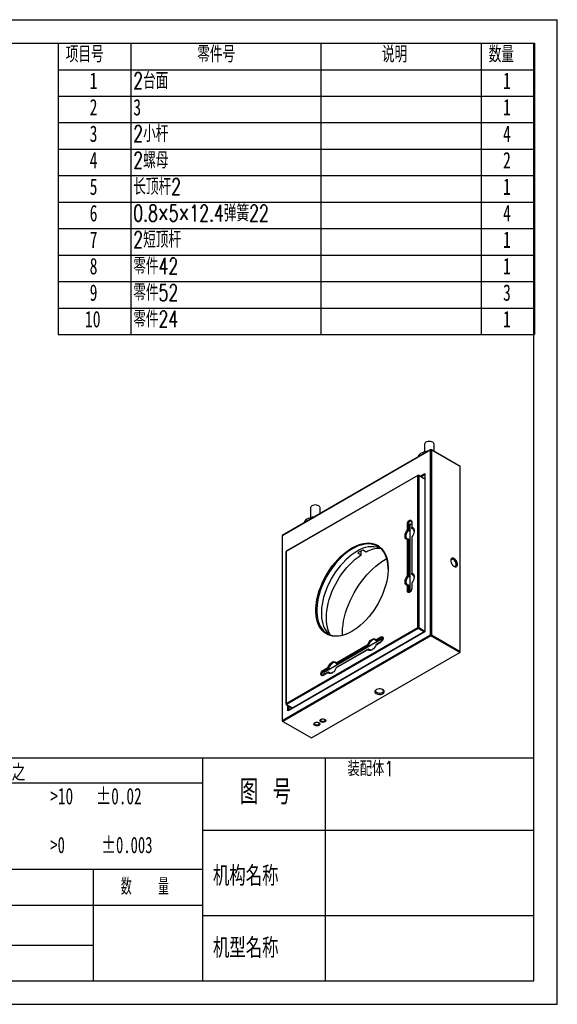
# Model space of a CAD drawing. Header units: millimetres. Extents: x 0 to 297, y 0 to 210.
# Tile 49 of 49: x 182 to 297, y 0 to 210. Entities that reach past the tile are written whole.
import ezdxf

# ---------------------------------------------------------------- set-up
doc = ezdxf.new("R2010")
doc.units = ezdxf.units.MM
doc.layers.add('图层0', color=7, linetype='Continuous', lineweight=25)
doc.styles.add('SLDTEXTSTYLE0', font='TXT', dxfattribs={"width": 0.666667, "bigfont": 'bigfont'})
doc.styles.add('SLDTEXTSTYLE1', font='TXT', dxfattribs={"width": 0.75, "bigfont": 'bigfont'})
doc.styles.add('SLDTEXTSTYLE10', font='TXT', dxfattribs={"width": 0.7, "bigfont": 'bigfont'})
doc.styles.add('SLDTEXTSTYLE11', font='TXT', dxfattribs={"width": 0.7})
doc.styles.add('SLDTEXTSTYLE3', font='TXT', dxfattribs={"width": 0.681818})
doc.styles.add('SLDTEXTSTYLE5', font='TXT', dxfattribs={"width": 0.653846})
doc.styles.add('SLDTEXTSTYLE6', font='TXT', dxfattribs={"width": 0.6, "bigfont": 'bigfont'})

# ---------------------------------------------------------------- blocks, each defined once
blk = doc.blocks.new('SW_TABLEANNOTATION_0')
at = {"layer": '图层0', "color": 0}
for p, q in [((0, 0), (0, -5.65)), ((0, 0), (15.55, 0)), ((15.55, 0), (15.55, -5.65)), ((15.55, 0), (56.06, 0)), ((56.06, 0), (56.06, -5.65)), ((56.06, 0), (90.23, 0)), ((90.23, 0), (90.23, -5.65)), ((90.23, 0), (101.62, 0)), ((101.62, 0), (101.62, -5.65)), ((0, -5.65), (15.55, -5.65)), ((0, -5.65), (0, -11.3)), ((15.55, -5.65), (56.06, -5.65)), ((15.55, -5.65), (15.55, -11.3)), ((56.06, -5.65), (90.23, -5.65)), ((56.06, -5.65), (56.06, -11.3)), ((90.23, -5.65), (101.62, -5.65)), ((90.23, -5.65), (90.23, -11.3)), ((101.62, -5.65), (101.62, -11.3)), ((0, -11.3), (0, -16.94)), ((0, -11.3), (15.55, -11.3)), ((15.55, -11.3), (15.55, -16.94)), ((15.55, -11.3), (56.06, -11.3)), ((56.06, -11.3), (56.06, -16.94)), ((56.06, -11.3), (90.23, -11.3)), ((90.23, -11.3), (90.23, -16.94)), ((90.23, -11.3), (101.62, -11.3)), ((101.62, -11.3), (101.62, -16.94)), ((0, -16.94), (0, -22.59)), ((0, -16.94), (15.55, -16.94)), ((15.55, -16.94), (15.55, -22.59)), ((15.55, -16.94), (56.06, -16.94)), ((56.06, -16.94), (56.06, -22.59)), ((56.06, -16.94), (90.23, -16.94)), ((90.23, -16.94), (90.23, -22.59)), ((90.23, -16.94), (101.62, -16.94)), ((101.62, -16.94), (101.62, -22.59)), ((0, -22.59), (0, -28.24)), ((0, -22.59), (15.55, -22.59)), ((15.55, -22.59), (15.55, -28.24)), ((15.55, -22.59), (56.06, -22.59)), ((56.06, -22.59), (56.06, -28.24)), ((56.06, -22.59), (90.23, -22.59)), ((90.23, -22.59), (90.23, -28.24)), ((90.23, -22.59), (101.62, -22.59)), ((101.62, -22.59), (101.62, -28.24)), ((0, -28.24), (0, -33.89)), ((0, -28.24), (15.55, -28.24)), ((15.55, -28.24), (15.55, -33.89)), ((15.55, -28.24), (56.06, -28.24)), ((56.06, -28.24), (56.06, -33.89)), ((56.06, -28.24), (90.23, -28.24)), ((90.23, -28.24), (90.23, -33.89)), ((90.23, -28.24), (101.62, -28.24)), ((101.62, -28.24), (101.62, -33.89)), ((0, -33.89), (0, -39.54)), ((0, -33.89), (15.55, -33.89)), ((15.55, -33.89), (15.55, -39.54)), ((15.55, -33.89), (56.06, -33.89)), ((56.06, -33.89), (56.06, -39.54)), ((56.06, -33.89), (90.23, -33.89)), ((90.23, -33.89), (90.23, -39.54)), ((90.23, -33.89), (101.62, -33.89)), ((101.62, -33.89), (101.62, -39.54)), ((0, -39.54), (0, -45.19)), ((0, -39.54), (15.55, -39.54)), ((15.55, -39.54), (15.55, -45.19)), ((15.55, -39.54), (56.06, -39.54)), ((56.06, -39.54), (56.06, -45.19)), ((56.06, -39.54), (90.23, -39.54)), ((90.23, -39.54), (90.23, -45.19)), ((90.23, -39.54), (101.62, -39.54)), ((101.62, -39.54), (101.62, -45.19)), ((0, -45.19), (0, -50.83)), ((0, -45.19), (15.55, -45.19)), ((15.55, -45.19), (15.55, -50.83)), ((15.55, -45.19), (56.06, -45.19)), ((56.06, -45.19), (56.06, -50.83)), ((56.06, -45.19), (90.23, -45.19)), ((90.23, -45.19), (90.23, -50.83)), ((90.23, -45.19), (101.62, -45.19)), ((101.62, -45.19), (101.62, -50.83)), ((0, -50.83), (0, -56.48)), ((0, -50.83), (15.55, -50.83)), ((15.55, -50.83), (15.55, -56.48)), ((15.55, -50.83), (56.06, -50.83)), ((56.06, -50.83), (56.06, -56.48)), ((56.06, -50.83), (90.23, -50.83)), ((90.23, -50.83), (90.23, -56.48)), ((90.23, -50.83), (101.62, -50.83)), ((101.62, -50.83), (101.62, -56.48)), ((0, -56.48), (0, -62.13)), ((0, -56.48), (15.55, -56.48)), ((15.55, -56.48), (15.55, -62.13)), ((15.55, -56.48), (56.06, -56.48)), ((56.06, -56.48), (56.06, -62.13)), ((56.06, -56.48), (90.23, -56.48)), ((90.23, -56.48), (90.23, -62.13)), ((90.23, -56.48), (101.62, -56.48)), ((101.62, -56.48), (101.62, -62.13)), ((0, -62.13), (15.55, -62.13)), ((15.55, -62.13), (56.06, -62.13)), ((56.06, -62.13), (90.23, -62.13)), ((90.23, -62.13), (101.62, -62.13))]:
    blk.add_line(p, q, dxfattribs=at)
at = {"layer": '图层0', "color": 0, "char_height": 3.5, "attachment_point": 1}
for s, insert, style in [('项目号', (1.66, -0.6), 'SLDTEXTSTYLE10'), ('零件号', (29.69, -0.6), 'SLDTEXTSTYLE10'), ('说明', (69.07, -0.6), 'SLDTEXTSTYLE10'), ('数量', (91.85, -0.6), 'SLDTEXTSTYLE10'), ('1', (6.75, -6.25), 'SLDTEXTSTYLE11'), ('2台面', (16.05, -6.25), 'SLDTEXTSTYLE10'), ('1', (94.91, -6.25), 'SLDTEXTSTYLE11'), ('2', (6.75, -11.9), 'SLDTEXTSTYLE11'), ('3', (16.05, -11.9), 'SLDTEXTSTYLE11'), ('1', (94.91, -11.9), 'SLDTEXTSTYLE11'), ('3', (6.75, -17.55), 'SLDTEXTSTYLE11'), ('2小杆', (16.05, -17.55), 'SLDTEXTSTYLE10'), ('4', (94.91, -17.55), 'SLDTEXTSTYLE11'), ('2螺母', (16.05, -23.2), 'SLDTEXTSTYLE10'), ('4', (6.75, -23.2), 'SLDTEXTSTYLE11'), ('2', (94.91, -23.2), 'SLDTEXTSTYLE11'), ('5', (6.75, -28.84), 'SLDTEXTSTYLE11'), ('长顶杆2', (16.05, -28.84), 'SLDTEXTSTYLE10'), ('1', (94.91, -28.84), 'SLDTEXTSTYLE11'), ('6', (6.75, -34.49), 'SLDTEXTSTYLE11'), ('0.8×5×12.4弹簧22', (16.05, -34.49), 'SLDTEXTSTYLE10'), ('4', (94.91, -34.49), 'SLDTEXTSTYLE11'), ('2短顶杆', (16.05, -40.14), 'SLDTEXTSTYLE10'), ('7', (6.75, -40.14), 'SLDTEXTSTYLE11'), ('1', (94.91, -40.14), 'SLDTEXTSTYLE11'), ('8', (6.75, -45.79), 'SLDTEXTSTYLE11'), ('零件42', (16.05, -45.79), 'SLDTEXTSTYLE10'), ('1', (94.91, -45.79), 'SLDTEXTSTYLE11'), ('9', (6.75, -51.44), 'SLDTEXTSTYLE11'), ('零件52', (16.05, -51.44), 'SLDTEXTSTYLE10'), ('3', (94.91, -51.44), 'SLDTEXTSTYLE11'), ('零件24', (16.05, -57.09), 'SLDTEXTSTYLE10'), ('10', (5.74, -57.09), 'SLDTEXTSTYLE11'), ('1', (94.91, -57.09), 'SLDTEXTSTYLE11')]:
    blk.add_mtext(s, dxfattribs=dict(at, insert=insert, style=style))

msp = doc.modelspace()

# ---------------------------------------------------------------- linework, layer by layer
at = {"color": 7, "linetype": 'Continuous', "lineweight": 25}
for p, q in [((269.94, 118.27), (238.33, 100.02)), ((238.44, 100.09), (270.05, 118.33)), ((268.71, 119.48), (268.71, 117.83)), ((270.05, 118.33), (269.94, 118.27)), ((269.94, 78.78), (269.94, 118.27)), ((270.15, 118.27), (269.94, 118.27)), ((270.15, 118.27), (270.05, 118.33)), ((270.05, 118.33), (276.2, 114.78)), ((270.15, 118.27), (270.15, 78.78)), ((276.3, 114.72), (270.15, 118.27)), ((270.71, 117.95), (270.71, 119.48)), ((276.2, 114.78), (276.3, 114.72)), ((276.3, 75.23), (276.3, 114.72)), ((267.25, 112.75), (239.18, 96.55)), ((267.28, 112.82), (239.21, 96.62)), ((267.25, 80.34), (267.25, 112.75)), ((268.74, 112.07), (267.43, 112.82)), ((267.46, 112.75), (267.46, 80.34)), ((268.74, 112.02), (267.46, 112.75)), ((267.76, 112.64), (268.74, 113.2)), ((268.74, 112.96), (267.97, 112.51)), ((268.74, 113.2), (268.74, 79.48)), ((244.4, 105.93), (244.4, 103.8)), ((246.4, 104.68), (246.4, 105.93)), ((265.96, 102.95), (265.96, 101.71)), ((265.04, 101.18), (265.04, 102.41)), ((265.04, 102.41), (265.25, 102.41)), ((265.25, 102.41), (265.25, 101.1)), ((265.55, 102.24), (265.25, 102.41)), ((265.54, 100.94), (265.25, 101.1)), ((265.54, 102.18), (265.54, 88.05)), ((265.75, 102.41), (265.68, 102.37)), ((265.88, 102.46), (265.96, 102.47)), ((266.42, 101.25), (265.96, 101.51)), ((266.49, 100.93), (266.49, 100.96)), ((238.44, 100.09), (238.33, 100.02)), ((238.33, 100.02), (238.33, 60.54)), ((265.04, 91.38), (265.04, 99.16)), ((265.25, 99.23), (265.25, 91.31)), ((265.25, 99.23), (265.54, 99.07)), ((265.96, 99.69), (265.96, 91.91)), ((255.16, 95.84), (255.16, 96.68)), ((256.22, 96.45), (255.51, 96.86)), ((239.13, 96.49), (239.13, 64.07)), ((239.18, 96.55), (239.18, 64.13)), ((254.45, 96.25), (255.16, 95.84)), ((260.29, 94.87), (260.62, 95.06)), ((265.25, 91.31), (265.54, 91.14)), ((265.96, 91.71), (266.42, 91.45)), ((266.49, 91.13), (266.49, 91.16)), ((265.04, 88.12), (265.04, 89.36)), ((265.54, 89.27), (265.25, 89.43)), ((265.25, 89.43), (265.25, 88.12)), ((265.84, 88.31), (265.88, 88.31)), ((265.96, 89.89), (265.96, 88.66)), ((265.25, 88.12), (265.04, 88.12)), ((265.58, 87.94), (265.25, 88.12)), ((239.18, 64.13), (267.25, 80.34)), ((267.36, 80.15), (239.28, 63.95)), ((268.63, 79.42), (267.36, 80.15)), ((267.46, 80.34), (268.74, 79.6)), ((238.33, 60.54), (269.94, 78.78)), ((270.05, 78.6), (238.44, 60.35)), ((268.74, 79.48), (239.53, 62.62)), ((239.75, 62.74), (268.74, 79.48)), ((259.54, 77.86), (247.3, 70.8)), ((258.33, 77.74), (259.4, 78.36)), ((259.51, 78.17), (258.37, 77.52)), ((259.51, 78.17), (259.4, 78.36)), ((259.85, 77.98), (259.51, 78.17)), ((259.81, 77.82), (259.77, 77.84)), ((269.94, 78.78), (270.05, 78.6)), ((270.15, 78.78), (269.94, 78.78)), ((270.15, 78.78), (270.05, 78.6)), ((276.2, 75.05), (270.05, 78.6)), ((270.15, 78.78), (276.3, 75.23)), ((249.85, 72.84), (256.58, 76.73)), ((256.58, 75.67), (249.85, 71.78)), ((256.75, 76.58), (249.89, 72.62)), ((249.89, 71.8), (256.75, 75.77)), ((257.04, 76.42), (256.75, 76.58)), ((257.21, 75.5), (256.75, 75.77)), ((257.5, 75.59), (257.53, 75.6)), ((259.4, 77.3), (258.33, 76.68)), ((258.37, 77.52), (258.66, 77.35)), ((258.37, 76.7), (259.41, 77.3)), ((244.59, 56.8), (276.2, 75.05)), ((276.2, 75.05), (276.3, 75.23)), ((276.2, 75.05), (276.3, 75.11)), ((276.3, 75.11), (276.3, 75.23)), ((247.03, 71.21), (248.09, 71.83)), ((248.27, 71.69), (247.13, 71.03)), ((248.27, 71.69), (248.55, 71.52)), ((250.17, 72.46), (249.89, 72.62)), ((247.03, 71.21), (247.13, 71.03)), ((248.09, 70.77), (247.03, 70.15)), ((247.03, 70.15), (247.13, 70.21)), ((247.42, 70.87), (247.13, 71.03)), ((247.13, 70.21), (248.27, 70.87)), ((247.21, 70.58), (247.21, 70.5)), ((248.27, 70.87), (248.72, 70.61)), ((249.01, 70.69), (249.04, 70.71)), ((239.21, 63.94), (240.52, 63.19)), ((239.28, 63.95), (240.56, 63.21)), ((239.53, 62.62), (239.53, 63.75)), ((239.75, 63.63), (239.75, 62.74)), ((239.75, 62.74), (239.53, 62.62)), ((238.33, 60.54), (238.44, 60.35)), ((238.33, 60.54), (238.33, 60.42)), ((238.33, 60.42), (238.44, 60.35)), ((238.44, 60.35), (244.59, 56.8))]:
    msp.add_line(p, q, dxfattribs=at)
at = {"color": 7, "linetype": 'Continuous', "lineweight": 25, "flags": 128}
for points in [[(268.82, 119.74), (268.73, 119.59), (268.71, 119.48)], [(270.71, 119.48), (270.69, 119.6), (270.59, 119.75), (270.43, 119.88), (270.22, 119.97), (269.97, 120.03), (269.7, 120.05), (269.43, 120.03), (269.18, 119.97), (268.97, 119.87), (268.82, 119.74)], [(246.4, 105.93), (246.38, 106.05), (246.29, 106.19), (246.13, 106.32), (245.92, 106.42), (245.67, 106.48), (245.4, 106.5), (245.13, 106.48), (244.88, 106.42), (244.67, 106.32), (244.51, 106.19), (244.42, 106.04), (244.4, 105.93)], [(265.04, 102.41), (265.07, 102.61), (265.15, 102.82), (265.27, 103.01), (265.42, 103.16), (265.58, 103.25), (265.73, 103.27), (265.85, 103.22), (265.93, 103.11), (265.96, 102.95)], [(265.96, 102.82), (265.93, 102.96), (265.86, 103.05), (265.74, 103.07), (265.61, 103.03), (265.47, 102.92), (265.36, 102.76), (265.28, 102.59), (265.25, 102.41)], [(265.04, 99.16), (264.84, 99.2), (264.69, 99.31), (264.57, 99.49), (264.52, 99.73), (264.52, 100), (264.57, 100.31), (264.69, 100.61), (264.84, 100.91), (265.04, 101.18)], [(265.25, 101.1), (265.06, 100.86), (264.9, 100.58), (264.79, 100.29), (264.73, 100), (264.73, 99.74), (264.79, 99.52), (264.9, 99.35), (265.06, 99.26), (265.25, 99.23)], [(265.96, 102.45), (265.84, 102.43), (265.68, 102.37), (265.58, 102.29), (265.54, 102.18), (265.54, 102.18)], [(265.75, 102.41), (265.75, 102.41), (265.88, 102.46)], [(265.96, 101.71), (266.16, 101.67), (266.31, 101.55), (266.43, 101.37), (266.48, 101.14), (266.48, 100.86), (266.43, 100.56), (266.31, 100.25), (266.16, 99.96), (265.96, 99.69)], [(253.21, 97.34), (253.83, 97.67), (254.45, 97.94), (255.06, 98.15), (255.65, 98.29), (256.24, 98.37), (256.8, 98.39), (257.33, 98.34), (257.84, 98.23), (258.33, 98.05), (258.77, 97.82), (259.18, 97.52), (259.56, 97.16), (259.89, 96.75), (260.18, 96.28), (260.42, 95.76), (260.62, 95.19), (260.77, 94.58), (260.87, 93.93), (260.92, 93.25), (260.92, 92.53), (260.87, 91.79), (260.77, 91.02), (260.62, 90.24), (260.42, 89.45), (260.18, 88.65), (259.89, 87.85), (259.56, 87.05), (259.18, 86.26), (258.77, 85.49), (258.33, 84.73), (257.84, 84), (257.33, 83.3), (256.8, 82.63), (256.24, 82), (255.65, 81.41), (255.06, 80.87), (254.45, 80.37), (253.83, 79.93), (253.21, 79.54), (252.59, 79.21), (251.98, 78.94), (251.37, 78.74), (250.77, 78.59), (250.19, 78.51), (249.63, 78.49), (249.09, 78.54), (248.58, 78.65), (248.1, 78.83), (247.66, 79.07), (247.24, 79.37), (246.87, 79.72), (246.54, 80.14), (246.25, 80.61), (246.01, 81.13), (245.81, 81.69), (245.66, 82.3), (245.56, 82.95), (245.51, 83.64), (245.51, 84.36), (245.56, 85.1), (245.66, 85.86), (245.81, 86.64), (246.01, 87.44), (246.25, 88.24), (246.54, 89.04), (246.87, 89.84), (247.24, 90.62), (247.66, 91.4), (248.1, 92.15), (248.58, 92.88), (249.09, 93.59), (249.63, 94.26), (250.19, 94.89), (250.77, 95.48), (251.37, 96.02), (251.98, 96.51), (252.59, 96.96), (253.21, 97.34)], [(253.32, 97.16), (252.71, 96.78), (252.1, 96.34), (251.5, 95.85), (250.91, 95.32), (250.34, 94.74), (249.79, 94.11), (249.26, 93.45), (248.75, 92.76), (248.28, 92.04), (247.84, 91.3), (247.43, 90.53), (247.06, 89.76), (246.74, 88.97), (246.45, 88.18), (246.21, 87.39), (246.02, 86.61), (245.87, 85.84), (245.77, 85.08), (245.72, 84.35), (245.72, 83.64), (245.77, 82.97), (245.87, 82.33), (246.02, 81.72), (246.21, 81.17), (246.45, 80.65), (246.74, 80.19), (247.06, 79.78), (247.43, 79.43), (247.84, 79.14), (248.28, 78.9), (248.75, 78.73), (249.26, 78.62), (249.79, 78.57), (250.34, 78.59), (250.91, 78.67), (251.5, 78.81), (252.1, 79.01), (252.71, 79.28), (253.27, 79.57)], [(254.27, 96.61), (253.66, 96.23), (253.06, 95.79), (252.46, 95.3), (251.87, 94.77), (251.3, 94.19), (250.74, 93.56), (250.21, 92.9), (249.71, 92.21), (249.23, 91.49), (248.79, 90.75), (248.39, 89.98), (248.02, 89.21), (247.69, 88.42), (247.41, 87.63), (247.17, 86.84), (246.97, 86.06), (246.83, 85.29), (246.73, 84.53), (246.68, 83.8), (246.68, 83.09), (246.73, 82.42), (246.83, 81.77), (246.97, 81.17), (247.17, 80.61), (247.41, 80.1), (247.69, 79.64), (248.02, 79.23), (248.39, 78.88), (248.44, 78.83)], [(260.92, 92.83), (260.92, 93.12), (260.87, 93.8), (260.77, 94.44), (260.62, 95.04), (260.43, 95.6), (260.19, 96.11), (259.9, 96.57), (259.58, 96.98), (259.21, 97.33), (258.8, 97.63), (258.36, 97.86), (257.89, 98.03), (257.38, 98.15), (256.85, 98.19), (256.3, 98.18), (255.73, 98.1), (255.14, 97.95), (254.54, 97.75), (253.93, 97.48), (253.32, 97.16)], [(248.63, 78.76), (248.37, 79.26), (248.16, 79.81), (247.98, 80.41), (247.86, 81.05), (247.79, 81.73), (247.76, 82.44), (247.79, 83.18), (247.86, 83.94), (247.98, 84.72), (248.16, 85.51), (248.37, 86.32), (248.64, 87.13), (248.95, 87.94), (249.3, 88.74), (249.69, 89.53), (250.12, 90.31), (250.58, 91.07), (251.08, 91.8), (251.6, 92.5), (252.15, 93.16), (252.72, 93.79), (253.31, 94.38), (253.92, 94.91), (254.53, 95.4), (255.16, 95.84)], [(251.19, 78.72), (251.18, 79.3), (251.22, 80.1), (251.31, 80.92), (251.44, 81.76), (251.63, 82.61), (251.86, 83.47), (252.14, 84.34), (252.46, 85.21), (252.82, 86.07), (253.23, 86.93), (253.67, 87.77), (254.15, 88.59), (254.67, 89.39), (255.21, 90.16), (255.78, 90.9), (256.38, 91.6), (257, 92.26), (257.63, 92.89), (258.28, 93.46), (258.94, 93.98), (259.61, 94.46), (260.29, 94.87)], [(274.28, 94.65), (274.31, 94.41), (274.38, 94.16), (274.51, 93.92), (274.67, 93.69), (274.85, 93.51), (275.04, 93.38), (275.23, 93.32), (275.41, 93.32), (275.55, 93.4), (275.65, 93.53), (275.7, 93.72), (275.7, 93.94), (275.65, 94.19), (275.55, 94.44), (275.41, 94.67), (275.23, 94.88), (275.04, 95.03), (274.85, 95.13), (274.67, 95.16), (274.51, 95.12), (274.38, 95.02), (274.31, 94.86), (274.28, 94.65)], [(274.93, 93.46), (274.99, 93.43), (275.15, 93.41), (275.29, 93.46), (275.39, 93.57), (275.44, 93.73), (275.44, 93.93), (275.39, 94.15), (275.29, 94.37), (275.15, 94.58), (274.99, 94.74), (274.82, 94.86), (274.65, 94.91), (274.5, 94.9), (274.38, 94.82), (274.3, 94.68), (274.28, 94.57)], [(265.04, 89.36), (264.84, 89.4), (264.69, 89.52), (264.57, 89.7), (264.52, 89.93), (264.52, 90.21), (264.57, 90.51), (264.69, 90.82), (264.84, 91.11), (265.04, 91.38)], [(265.25, 91.31), (265.06, 91.06), (264.9, 90.78), (264.79, 90.49), (264.73, 90.2), (264.73, 89.94), (264.79, 89.72), (264.9, 89.55), (265.06, 89.46), (265.25, 89.43)], [(265.96, 91.91), (266.16, 91.87), (266.31, 91.76), (266.43, 91.58), (266.48, 91.34), (266.48, 91.07), (266.43, 90.76), (266.31, 90.46), (266.16, 90.16), (265.96, 89.89)], [(265.96, 88.66), (265.93, 88.46), (265.85, 88.25), (265.73, 88.06), (265.58, 87.91), (265.42, 87.82), (265.27, 87.8), (265.15, 87.85), (265.07, 87.96), (265.04, 88.12)], [(265.59, 87.92), (265.57, 87.95), (265.54, 88.06), (265.58, 88.16), (265.68, 88.25), (265.84, 88.31)], [(265.25, 88.12), (265.28, 87.98), (265.36, 87.9), (265.47, 87.87), (265.56, 87.9)], [(256.58, 76.73), (256.72, 77.03), (256.89, 77.32), (257.11, 77.57), (257.34, 77.77), (257.58, 77.91), (257.81, 77.98), (258.02, 77.97), (258.2, 77.89), (258.33, 77.74)], [(258.37, 77.52), (258.26, 77.68), (258.09, 77.77), (257.9, 77.78), (257.68, 77.72), (257.45, 77.59), (257.23, 77.4), (257.03, 77.15), (256.87, 76.88), (256.75, 76.58)], [(259.4, 78.36), (259.56, 78.42), (259.7, 78.4), (259.8, 78.32), (259.85, 78.18), (259.85, 78), (259.8, 77.79), (259.7, 77.59), (259.56, 77.42), (259.4, 77.3)], [(259.46, 77.76), (259.52, 77.85), (259.63, 77.88), (259.76, 77.85), (259.77, 77.84)], [(259.86, 78.02), (259.83, 78.11), (259.76, 78.2), (259.64, 78.22), (259.51, 78.17)], [(258.33, 76.68), (258.2, 76.37), (258.02, 76.09), (257.81, 75.84), (257.58, 75.64), (257.34, 75.5), (257.11, 75.43), (256.89, 75.44), (256.72, 75.52), (256.58, 75.67)], [(256.75, 75.77), (256.87, 75.61), (257.03, 75.52), (257.23, 75.51), (257.45, 75.57), (257.51, 75.59)], [(248.09, 71.83), (248.23, 72.14), (248.41, 72.42), (248.62, 72.67), (248.85, 72.87), (249.09, 73.01), (249.32, 73.08), (249.53, 73.07), (249.71, 72.99), (249.85, 72.84)], [(249.85, 71.78), (249.71, 71.48), (249.53, 71.19), (249.32, 70.94), (249.09, 70.74), (248.85, 70.6), (248.62, 70.53), (248.41, 70.54), (248.23, 70.62), (248.09, 70.77)], [(249.89, 72.62), (249.77, 72.78), (249.61, 72.87), (249.41, 72.88), (249.19, 72.82), (248.96, 72.69), (248.74, 72.5), (248.55, 72.25), (248.38, 71.98), (248.27, 71.69)], [(247.03, 70.15), (246.87, 70.09), (246.73, 70.11), (246.63, 70.19), (246.57, 70.33), (246.57, 70.51), (246.63, 70.72), (246.73, 70.92), (246.87, 71.09), (247.03, 71.21)], [(247.13, 71.03), (247, 70.92), (246.88, 70.77), (246.81, 70.59), (246.78, 70.42), (246.81, 70.28), (246.88, 70.19), (247, 70.17), (247.13, 70.21)], [(247.3, 70.8), (247.29, 70.79), (247.22, 70.7)], [(248.27, 70.87), (248.38, 70.71), (248.55, 70.62), (248.74, 70.61), (248.96, 70.67), (249.03, 70.7)], [(259.8, 66.27), (259.97, 66.39), (260.07, 66.54), (260.1, 66.7), (260.05, 66.86), (259.93, 67), (259.75, 67.12), (259.52, 67.21), (259.26, 67.26), (258.98, 67.26), (258.71, 67.22), (258.47, 67.15), (258.28, 67.03), (258.14, 66.9), (258.08, 66.74), (258.09, 66.58), (258.17, 66.43), (258.32, 66.3), (258.53, 66.19), (258.78, 66.12), (259.05, 66.1), (259.32, 66.11), (259.58, 66.17), (259.8, 66.27)], [(258.44, 67.13), (258.42, 67.12), (258.31, 66.99), (258.26, 66.85), (258.29, 66.71), (258.39, 66.58), (258.55, 66.47), (258.76, 66.4), (258.99, 66.36), (259.24, 66.37), (259.47, 66.41), (259.67, 66.5)], [(246.2, 60.03), (246.32, 59.93), (246.38, 59.81), (246.37, 59.69), (246.29, 59.58), (246.16, 59.48), (245.97, 59.42), (245.76, 59.39), (245.55, 59.41), (245.36, 59.46), (245.21, 59.55), (245.11, 59.66), (245.09, 59.78), (245.13, 59.9), (245.24, 60.01), (245.4, 60.09), (245.6, 60.14), (245.82, 60.14), (246.02, 60.11), (246.2, 60.03)], [(245.34, 60.06), (245.27, 60), (245.24, 59.89), (245.27, 59.78), (245.38, 59.69), (245.54, 59.62), (245.74, 59.6), (245.93, 59.62), (246.09, 59.69), (246.2, 59.78), (246.24, 59.89), (246.2, 60), (246.14, 60.06)], [(247.48, 60.77), (247.6, 60.67), (247.66, 60.55), (247.65, 60.43), (247.58, 60.32), (247.44, 60.22), (247.25, 60.16), (247.05, 60.13), (246.83, 60.15), (246.64, 60.2), (246.49, 60.29), (246.4, 60.4), (246.37, 60.52), (246.41, 60.64), (246.52, 60.75), (246.69, 60.83), (246.89, 60.88), (247.1, 60.88), (247.3, 60.85), (247.48, 60.77)], [(246.62, 60.8), (246.56, 60.74), (246.52, 60.63), (246.56, 60.52), (246.66, 60.43), (246.83, 60.36), (247.02, 60.34), (247.21, 60.36), (247.37, 60.43), (247.48, 60.52), (247.52, 60.63), (247.48, 60.74), (247.42, 60.8)]]:
    msp.add_lwpolyline(points, dxfattribs=at)
at = {"color": 7, "linetype": 'Continuous', "lineweight": 25}
for centre, radius, start, end in [((268.68, 116.2), 1.53, 109.5895, 160.4918), ((269.63, 114.25), 3.7, 94.3097, 113.4238), ((270.29, 115.49), 2.36, 52.9409, 67.0644), ((267.32, 112.76), 0.0719, 124.0564, 187.2558), ((267.36, 112.55), 0.231, 62.6097, 117.3903), ((267.36, 112.69), 0.15, 60.0027, 119.9973), ((267.39, 112.76), 0.0719, 352.7442, 55.9436), ((244.37, 102.17), 1.53, 109.5895, 160.4918), ((245.33, 100.21), 3.7, 94.3097, 113.4238), ((265.96, 100.98), 0.528, 355.3511, 90.2886), ((239.28, 96.49), 0.15, 119.9973, 180), ((239.25, 96.56), 0.0719, 124.0564, 187.2558), ((257.53, 91.85), 5.76, 73.6209, 124.349), ((260.25, 87.42), 10.56, 116.6739, 123.3207), ((259.37, 90.59), 6.66, 90.5919, 118.2725), ((239.21, 96.48), 0.0754, 114.3747, 174.3052), ((265.96, 91.19), 0.528, 355.3511, 90.2886), ((265.84, 87.94), 0.207, 105.8484, 174.1727), ((267.36, 80.13), 0.231, 62.6097, 117.3903), ((267.48, 80.35), 0.231, 182.6055, 237.3945), ((267.23, 80.35), 0.231, 302.6055, 357.3945), ((259.99, 77.63), 0.553, 166.2742, 208.0249), ((260, 77.63), 0.416, 165.7046, 202.1765), ((259.73, 77.69), 0.148, 60.0971, 160.1758), ((247.77, 70.57), 0.557, 166.3643, 209.0362), ((247.71, 70.51), 0.502, 181.1899, 206.6082), ((259.55, 66.83), 0.354, 290.3769, 58.9036), ((239.21, 64.06), 0.0754, 114.3747, 174.3052), ((239.28, 64.07), 0.15, 180, 240.0027), ((239.41, 64.14), 0.231, 182.6055, 237.3945), ((239.24, 64.01), 0.0754, 245.6929, 305.6176)]:
    msp.add_arc(centre, radius, start, end, dxfattribs=at)
for points in [[(265.25, 101.1), (265.18, 101.13), (265.11, 101.16), (265.04, 101.18)], [(265.96, 101.51), (265.96, 101.58), (265.96, 101.65), (265.96, 101.71)], [(265.25, 99.23), (265.18, 99.21), (265.11, 99.18), (265.04, 99.16)], [(265.25, 91.31), (265.18, 91.33), (265.11, 91.36), (265.04, 91.38)], [(265.96, 91.71), (265.96, 91.78), (265.96, 91.85), (265.96, 91.91)], [(265.25, 89.43), (265.18, 89.41), (265.11, 89.38), (265.04, 89.36)], [(258.37, 77.52), (258.36, 77.59), (258.35, 77.67), (258.33, 77.74)], [(256.75, 76.58), (256.69, 76.63), (256.64, 76.68), (256.58, 76.73)], [(256.75, 75.77), (256.69, 75.73), (256.64, 75.7), (256.58, 75.67)], [(258.37, 76.7), (258.36, 76.7), (258.35, 76.69), (258.33, 76.68)], [(248.27, 71.69), (248.21, 71.73), (248.15, 71.78), (248.09, 71.83)], [(249.85, 72.84), (249.86, 72.77), (249.88, 72.69), (249.89, 72.62)], [(249.89, 71.8), (249.88, 71.8), (249.86, 71.79), (249.85, 71.78)], [(248.27, 70.87), (248.21, 70.84), (248.15, 70.8), (248.09, 70.77)]]:
    msp.add_open_spline(points, degree=3, dxfattribs=at)
at = {"layer": '图层0'}
for p, q in [((0, 210), (297, 210)), ((297, 0), (297, 210)), ((5, 204.98), (292, 204.98)), ((292, 4.98), (292, 204.98)), ((221.35, 52.5), (221.35, 4.98)), ((292, 52.5), (5, 52.5)), ((247.5, 52.5), (247.5, 4.98)), ((47.76, 47.21), (221.35, 47.21)), ((221.35, 37.15), (292, 37.15)), ((221.35, 28.74), (5, 28.74)), ((198, 28.74), (198, 4.98)), ((221.35, 21.06), (47.76, 21.06)), ((221.35, 18.91), (292, 18.91)), ((47.76, 12.61), (198, 12.61)), ((5, 4.98), (292, 4.98)), ((0, 0), (297, 0))]:
    msp.add_line(p, q, dxfattribs=at)

# ---------------------------------------------------------------- block references
msp.add_blockref('SW_TABLEANNOTATION_0', (190.52, 204.98), dxfattribs=at)

# ---------------------------------------------------------------- texts
for s, insert, char_height, attachment_point, style in [('未注倒角处均已C0.3倒角之', (146.69, 51.17), 3.5, 1, 'SLDTEXTSTYLE1'), ('装配体1', (252.25, 51.85), 3.175, 1, 'SLDTEXTSTYLE1'), ('图 号', (234.76, 47.93), 5.292, 2, 'SLDTEXTSTYLE0'), ('>10   ±0.02', (188.88, 46.15), 3.5, 1, 'SLDTEXTSTYLE3'), ('>0     ±0.003', (188.88, 35.74), 3.5, 1, 'SLDTEXTSTYLE5'), ('机构名称', (223.57, 29.5), 4.233, 1, 'SLDTEXTSTYLE1'), ('数   量', (203.93, 26.87), 3.5, 1, 'SLDTEXTSTYLE6'), ('机型名称', (223.57, 14.14), 4.233, 1, 'SLDTEXTSTYLE1')]:
    msp.add_mtext(s, dxfattribs=dict(at, insert=insert, char_height=char_height, attachment_point=attachment_point, style=style))

doc.saveas('drawing.dxf')
